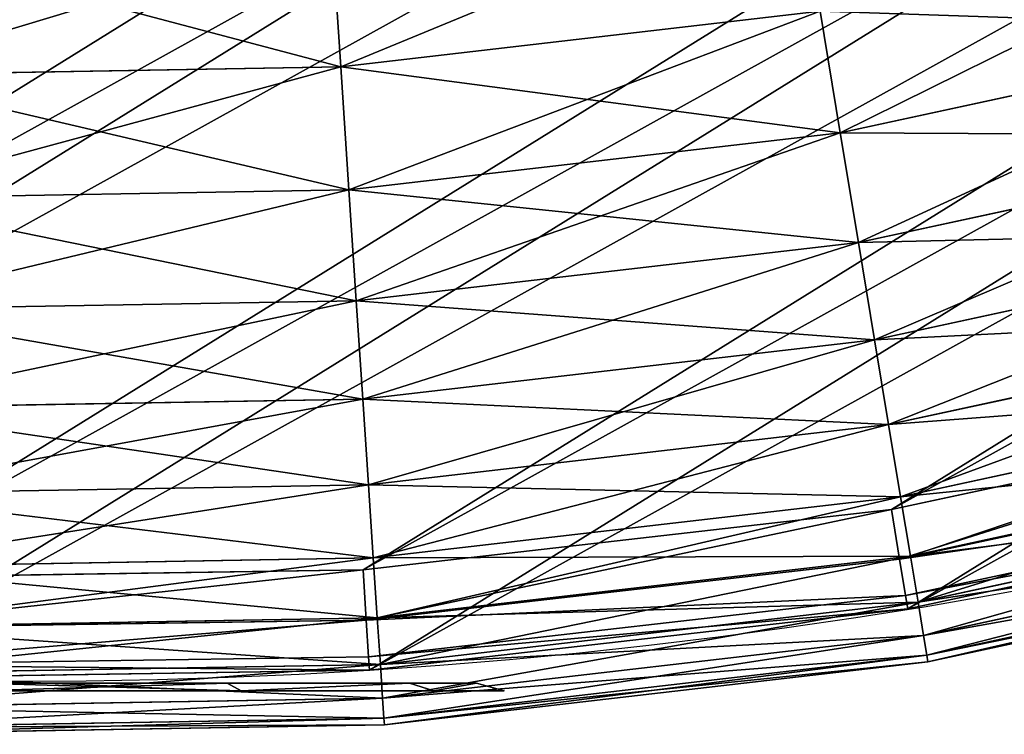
# Model space of a CAD drawing. Extents: x 5 to 635, y -14 to 121.
# Tile 190 of 256: x 410.29 to 419.12, y 3.57 to 9.98. Entities that reach past the tile are written whole.
import ezdxf

# ---------------------------------------------------------------- set-up
doc = ezdxf.new("R2010")
doc.units = 0
doc.layers.get('0').update_dxf_attribs({"color": 13, "linetype": 'CONTINUOUS'})

# ---------------------------------------------------------------- blocks, each defined once
blk = doc.blocks.new('COMPONENT_4')
for p, q in [((52.8138, 7.1908, 24.2346), (52.8939, 5.9824, 26.3699)), ((52.8138, 7.1908, 75.6449), (52.8939, 5.9824, 73.5096)), ((52.8939, 5.9824, 26.3699), (57.1919, 6.4804, 26.3699)), ((52.8939, 5.9824, 73.5096), (57.1919, 6.4804, 73.5096)), ((57.1919, 6.4804, 26.3699), (57.3727, 5.3905, 28.562)), ((57.1919, 6.4804, 73.5096), (57.3727, 5.3905, 71.3175)), ((57.3727, 5.3905, 28.562), (61.7071, 6.3304, 28.562)), ((57.3727, 5.3905, 71.3175), (61.7071, 6.3304, 71.3175)), ((48.5679, 5.908, 26.3699), (52.8939, 5.9824, 26.3699)), ((48.5679, 5.908, 73.5096), (52.8939, 5.9824, 73.5096)), ((52.8939, 5.9824, 26.3699), (52.9671, 4.8801, 28.562)), ((52.8939, 5.9824, 73.5096), (52.9671, 4.8801, 71.3175)), ((52.9671, 4.8801, 28.562), (57.3727, 5.3905, 28.562)), ((52.9671, 4.8801, 71.3175), (57.3727, 5.3905, 71.3175)), ((57.3727, 5.3905, 28.562), (57.5357, 4.4082, 30.8056)), ((57.3727, 5.3905, 71.3175), (57.5357, 4.4082, 69.0739)), ((57.5357, 4.4082, 30.8056), (61.9656, 5.3688, 30.8056)), ((57.5357, 4.4082, 69.0739), (61.9656, 5.3688, 69.0739)), ((48.5327, 4.8039, 28.562), (52.9671, 4.8801, 28.562)), ((48.5327, 4.8039, 71.3175), (52.9671, 4.8801, 71.3175)), ((52.9671, 4.8801, 28.562), (53.033, 3.8865, 30.8056)), ((52.9671, 4.8801, 71.3175), (53.033, 3.8865, 69.0739)), ((57.6805, 3.5359, 33.0953), (62.1952, 4.5148, 33.0953)), ((57.6805, 3.5359, 66.7843), (62.1952, 4.5148, 66.7843)), ((53.033, 3.8865, 30.8056), (57.5357, 4.4082, 30.8056)), ((53.033, 3.8865, 69.0739), (57.5357, 4.4082, 69.0739)), ((57.5357, 4.4082, 30.8056), (57.6805, 3.5359, 33.0953)), ((57.5357, 4.4082, 69.0739), (57.6805, 3.5359, 66.7843)), ((48.5009, 3.8087, 30.8056), (53.033, 3.8865, 30.8056)), ((48.5009, 3.8087, 69.0739), (53.033, 3.8865, 69.0739)), ((53.033, 3.8865, 30.8056), (53.0916, 3.0042, 33.0953)), ((53.033, 3.8865, 69.0739), (53.0916, 3.0042, 66.7843)), ((57.8066, 2.7755, 35.4255), (62.3952, 3.7705, 35.4255)), ((57.8066, 2.7755, 64.454), (62.3952, 3.7705, 64.454)), ((53.0916, 3.0042, 33.0953), (57.6805, 3.5359, 33.0953)), ((53.0916, 3.0042, 66.7843), (57.6805, 3.5359, 66.7843)), ((57.6805, 3.5359, 33.0953), (57.8066, 2.7755, 35.4255)), ((57.6805, 3.5359, 66.7843), (57.8066, 2.7755, 64.454)), ((57.9139, 2.129, 37.7908), (62.5654, 3.1376, 37.7908)), ((57.9139, 2.129, 62.0888), (62.5654, 3.1376, 62.0888)), ((48.4727, 2.9248, 33.0953), (53.0916, 3.0042, 33.0953)), ((48.4727, 2.9248, 66.7843), (53.0916, 3.0042, 66.7843)), ((53.0916, 3.0042, 33.0953), (53.1426, 2.2351, 35.4255)), ((53.0916, 3.0042, 66.7843), (53.1426, 2.2351, 64.454)), ((53.1426, 2.2351, 35.4255), (57.8066, 2.7755, 35.4255)), ((53.1426, 2.2351, 64.454), (57.8066, 2.7755, 64.454)), ((57.8066, 2.7755, 35.4255), (57.9139, 2.129, 37.7908)), ((57.8066, 2.7755, 64.454), (57.9139, 2.129, 62.0888)), ((58.0021, 1.598, 40.1853), (62.7051, 2.6177, 40.1853)), ((58.0021, 1.598, 59.6943), (62.7051, 2.6177, 59.6943)), ((48.4481, 2.1545, 35.4255), (53.1426, 2.2351, 35.4255)), ((48.4481, 2.1545, 64.454), (53.1426, 2.2351, 64.454)), ((53.1426, 2.2351, 35.4255), (53.186, 1.5812, 37.7908)), ((53.1426, 2.2351, 64.454), (53.186, 1.5812, 62.0888)), ((58.0708, 1.1836, 42.6032), (62.8142, 2.2121, 42.6032)), ((58.0708, 1.1836, 57.2763), (62.8142, 2.2121, 57.2763)), ((53.186, 1.5812, 37.7908), (57.9139, 2.129, 37.7908)), ((53.186, 1.5812, 62.0888), (57.9139, 2.129, 62.0888)), ((57.9139, 2.129, 37.7908), (58.0021, 1.598, 40.1853)), ((57.9139, 2.129, 62.0888), (58.0021, 1.598, 59.6943)), ((58.1201, 0.8868, 45.0389), (62.8923, 1.9216, 45.0389)), ((58.1201, 0.8868, 54.8406), (62.8923, 1.9216, 54.8406)), ((58.1496, 0.7085, 47.4864), (62.9392, 1.747, 47.4864)), ((58.1496, 0.7085, 52.3932), (62.9392, 1.747, 52.3932)), ((58.1595, 0.649, 49.9398), (62.9548, 1.6888, 49.9398)), ((53.2217, 1.0441, 40.1853), (58.0021, 1.598, 40.1853)), ((53.2217, 1.0441, 59.6943), (58.0021, 1.598, 59.6943)), ((58.0021, 1.598, 40.1853), (58.0708, 1.1836, 42.6032)), ((58.0021, 1.598, 59.6943), (58.0708, 1.1836, 57.2763)), ((48.4272, 1.4995, 37.7908), (53.186, 1.5812, 37.7908)), ((48.4272, 1.4995, 62.0888), (53.186, 1.5812, 62.0888)), ((53.186, 1.5812, 37.7908), (53.2217, 1.0441, 40.1853)), ((53.186, 1.5812, 62.0888), (53.2217, 1.0441, 59.6943)), ((53.2495, 0.6249, 42.6032), (58.0708, 1.1836, 42.6032)), ((53.2495, 0.6249, 57.2763), (58.0708, 1.1836, 57.2763)), ((58.0708, 1.1836, 42.6032), (58.1201, 0.8868, 45.0389)), ((58.0708, 1.1836, 57.2763), (58.1201, 0.8868, 54.8406)), ((48.41, 0.9614, 40.1853), (53.2217, 1.0441, 40.1853)), ((48.41, 0.9614, 59.6943), (53.2217, 1.0441, 59.6943)), ((53.2217, 1.0441, 40.1853), (53.2495, 0.6249, 42.6032)), ((53.2217, 1.0441, 59.6943), (53.2495, 0.6249, 57.2763)), ((53.2694, 0.3248, 45.0389), (58.1201, 0.8868, 45.0389)), ((53.2694, 0.3248, 54.8406), (58.1201, 0.8868, 54.8406)), ((58.1201, 0.8868, 45.0389), (58.1496, 0.7085, 47.4864)), ((58.1201, 0.8868, 54.8406), (58.1496, 0.7085, 52.3932)), ((53.2814, 0.1444, 47.4864), (58.1496, 0.7085, 47.4864)), ((53.2814, 0.1444, 52.3932), (58.1496, 0.7085, 52.3932)), ((58.1496, 0.7085, 47.4864), (58.1595, 0.649, 49.9398)), ((58.1496, 0.7085, 52.3932), (58.1595, 0.649, 49.9398)), ((48.3966, 0.5416, 42.6032), (53.2495, 0.6249, 42.6032)), ((48.3966, 0.5416, 57.2763), (53.2495, 0.6249, 57.2763)), ((53.2495, 0.6249, 42.6032), (53.2694, 0.3248, 45.0389)), ((53.2495, 0.6249, 57.2763), (53.2694, 0.3248, 54.8406)), ((53.2854, 0.0843, 49.9398), (58.1595, 0.649, 49.9398)), ((48.387, 0.2409, 45.0389), (53.2694, 0.3248, 45.0389)), ((48.387, 0.2409, 54.8406), (53.2694, 0.3248, 54.8406)), ((53.2694, 0.3248, 45.0389), (53.2814, 0.1444, 47.4864)), ((53.2694, 0.3248, 54.8406), (53.2814, 0.1444, 52.3932)), ((48.3812, 0.0603, 47.4864), (53.2814, 0.1444, 47.4864)), ((48.3812, 0.0603, 52.3932), (53.2814, 0.1444, 52.3932)), ((53.2814, 0.1444, 47.4864), (53.2854, 0.0843, 49.9398)), ((53.2814, 0.1444, 52.3932), (53.2854, 0.0843, 49.9398)), ((48.3793, 0, 49.9398), (53.2854, 0.0843, 49.9398))]:
    blk.add_line(p, q)
mesh = blk.add_polyface()
corners = [(57.1919, 6.4804, 26.3699), (52.8138, 7.1908, 24.2346), (56.9936, 7.6751, 24.2346), (52.8939, 5.9824, 26.3699)]
mesh.append_faces([[corners[k] for k in face] for face in [(0, 1, 2), (1, 0, 3)]], dxfattribs={"vtx0": -1})
mesh = blk.add_polyface()
corners = [(56.9936, 7.6751, 75.6449), (52.8939, 5.9824, 73.5096), (57.1919, 6.4804, 73.5096), (52.8138, 7.1908, 75.6449)]
mesh.append_faces([[corners[k] for k in face] for face in [(0, 1, 2), (1, 0, 3)]], dxfattribs={"vtx0": -1})
mesh = blk.add_polyface()
corners = [(61.7071, 6.3304, 28.562), (57.1919, 6.4804, 26.3699), (61.4203, 7.3972, 26.3699), (57.3727, 5.3905, 28.562)]
mesh.append_faces([[corners[k] for k in face] for face in [(0, 1, 2), (1, 0, 3)]], dxfattribs={"vtx0": -1})
mesh = blk.add_polyface()
corners = [(61.4203, 7.3972, 73.5096), (57.3727, 5.3905, 71.3175), (61.7071, 6.3304, 71.3175), (57.1919, 6.4804, 73.5096)]
mesh.append_faces([[corners[k] for k in face] for face in [(0, 1, 2), (1, 0, 3)]], dxfattribs={"vtx0": -1})
mesh = blk.add_polyface()
corners = [(52.8939, 5.9824, 26.3699), (48.6065, 7.1185, 24.2346), (52.8138, 7.1908, 24.2346), (48.5679, 5.908, 26.3699)]
mesh.append_faces([[corners[k] for k in face] for face in [(0, 1, 2), (1, 0, 3)]], dxfattribs={"vtx0": -1})
mesh = blk.add_polyface()
corners = [(52.8138, 7.1908, 75.6449), (48.5679, 5.908, 73.5096), (52.8939, 5.9824, 73.5096), (48.6065, 7.1185, 75.6449)]
mesh.append_faces([[corners[k] for k in face] for face in [(0, 1, 2), (1, 0, 3)]], dxfattribs={"vtx0": -1})
mesh = blk.add_polyface()
corners = [(57.3727, 5.3905, 28.562), (52.8939, 5.9824, 26.3699), (57.1919, 6.4804, 26.3699), (52.9671, 4.8801, 28.562)]
mesh.append_faces([[corners[k] for k in face] for face in [(0, 1, 2), (1, 0, 3)]], dxfattribs={"vtx0": -1})
mesh = blk.add_polyface()
corners = [(57.1919, 6.4804, 73.5096), (52.9671, 4.8801, 71.3175), (57.3727, 5.3905, 71.3175), (52.8939, 5.9824, 73.5096)]
mesh.append_faces([[corners[k] for k in face] for face in [(0, 1, 2), (1, 0, 3)]], dxfattribs={"vtx0": -1})
mesh = blk.add_polyface()
corners = [(61.9656, 5.3688, 30.8056), (57.3727, 5.3905, 28.562), (61.7071, 6.3304, 28.562), (57.5357, 4.4082, 30.8056)]
mesh.append_faces([[corners[k] for k in face] for face in [(0, 1, 2), (1, 0, 3)]], dxfattribs={"vtx0": -1})
mesh = blk.add_polyface()
corners = [(61.7071, 6.3304, 71.3175), (57.5357, 4.4082, 69.0739), (61.9656, 5.3688, 69.0739), (57.3727, 5.3905, 71.3175)]
mesh.append_faces([[corners[k] for k in face] for face in [(0, 1, 2), (1, 0, 3)]], dxfattribs={"vtx0": -1})
mesh = blk.add_polyface()
corners = [(52.9671, 4.8801, 28.562), (48.5679, 5.908, 26.3699), (52.8939, 5.9824, 26.3699), (48.5327, 4.8039, 28.562)]
mesh.append_faces([[corners[k] for k in face] for face in [(0, 1, 2), (1, 0, 3)]], dxfattribs={"vtx0": -1})
mesh = blk.add_polyface()
corners = [(52.8939, 5.9824, 73.5096), (48.5327, 4.8039, 71.3175), (52.9671, 4.8801, 71.3175), (48.5679, 5.908, 73.5096)]
mesh.append_faces([[corners[k] for k in face] for face in [(0, 1, 2), (1, 0, 3)]], dxfattribs={"vtx0": -1})
mesh = blk.add_polyface()
corners = [(57.5357, 4.4082, 30.8056), (52.9671, 4.8801, 28.562), (57.3727, 5.3905, 28.562), (53.033, 3.8865, 30.8056)]
mesh.append_faces([[corners[k] for k in face] for face in [(0, 1, 2), (1, 0, 3)]], dxfattribs={"vtx0": -1})
mesh = blk.add_polyface()
corners = [(57.3727, 5.3905, 71.3175), (53.033, 3.8865, 69.0739), (57.5357, 4.4082, 69.0739), (52.9671, 4.8801, 71.3175)]
mesh.append_faces([[corners[k] for k in face] for face in [(0, 1, 2), (1, 0, 3)]], dxfattribs={"vtx0": -1})
mesh = blk.add_polyface()
corners = [(62.1952, 4.5148, 33.0953), (57.5357, 4.4082, 30.8056), (61.9656, 5.3688, 30.8056), (57.6805, 3.5359, 33.0953)]
mesh.append_faces([[corners[k] for k in face] for face in [(0, 1, 2), (1, 0, 3)]], dxfattribs={"vtx0": -1})
mesh = blk.add_polyface()
corners = [(61.9656, 5.3688, 69.0739), (57.6805, 3.5359, 66.7843), (62.1952, 4.5148, 66.7843), (57.5357, 4.4082, 69.0739)]
mesh.append_faces([[corners[k] for k in face] for face in [(0, 1, 2), (1, 0, 3)]], dxfattribs={"vtx0": -1})
mesh = blk.add_polyface()
corners = [(53.033, 3.8865, 30.8056), (48.5327, 4.8039, 28.562), (52.9671, 4.8801, 28.562), (48.5009, 3.8087, 30.8056)]
mesh.append_faces([[corners[k] for k in face] for face in [(0, 1, 2), (1, 0, 3)]], dxfattribs={"vtx0": -1})
mesh = blk.add_polyface()
corners = [(52.9671, 4.8801, 71.3175), (48.5009, 3.8087, 69.0739), (53.033, 3.8865, 69.0739), (48.5327, 4.8039, 71.3175)]
mesh.append_faces([[corners[k] for k in face] for face in [(0, 1, 2), (1, 0, 3)]], dxfattribs={"vtx0": -1})
mesh = blk.add_polyface()
corners = [(62.3952, 3.7705, 35.4255), (57.6805, 3.5359, 33.0953), (62.1952, 4.5148, 33.0953), (57.8066, 2.7755, 35.4255)]
mesh.append_faces([[corners[k] for k in face] for face in [(0, 1, 2), (1, 0, 3)]], dxfattribs={"vtx0": -1})
mesh = blk.add_polyface()
corners = [(62.1952, 4.5148, 66.7843), (57.8066, 2.7755, 64.454), (62.3952, 3.7705, 64.454), (57.6805, 3.5359, 66.7843)]
mesh.append_faces([[corners[k] for k in face] for face in [(0, 1, 2), (1, 0, 3)]], dxfattribs={"vtx0": -1})
mesh = blk.add_polyface()
corners = [(57.6805, 3.5359, 33.0953), (53.033, 3.8865, 30.8056), (57.5357, 4.4082, 30.8056), (53.0916, 3.0042, 33.0953)]
mesh.append_faces([[corners[k] for k in face] for face in [(0, 1, 2), (1, 0, 3)]], dxfattribs={"vtx0": -1})
mesh = blk.add_polyface()
corners = [(57.5357, 4.4082, 69.0739), (53.0916, 3.0042, 66.7843), (57.6805, 3.5359, 66.7843), (53.033, 3.8865, 69.0739)]
mesh.append_faces([[corners[k] for k in face] for face in [(0, 1, 2), (1, 0, 3)]], dxfattribs={"vtx0": -1})
mesh = blk.add_polyface()
corners = [(53.0916, 3.0042, 33.0953), (48.5009, 3.8087, 30.8056), (53.033, 3.8865, 30.8056), (48.4727, 2.9248, 33.0953)]
mesh.append_faces([[corners[k] for k in face] for face in [(0, 1, 2), (1, 0, 3)]], dxfattribs={"vtx0": -1})
mesh = blk.add_polyface()
corners = [(53.033, 3.8865, 69.0739), (48.4727, 2.9248, 66.7843), (53.0916, 3.0042, 66.7843), (48.5009, 3.8087, 69.0739)]
mesh.append_faces([[corners[k] for k in face] for face in [(0, 1, 2), (1, 0, 3)]], dxfattribs={"vtx0": -1})
mesh = blk.add_polyface()
corners = [(62.5654, 3.1376, 37.7908), (57.8066, 2.7755, 35.4255), (62.3952, 3.7705, 35.4255), (57.9139, 2.129, 37.7908)]
mesh.append_faces([[corners[k] for k in face] for face in [(0, 1, 2), (1, 0, 3)]], dxfattribs={"vtx0": -1})
mesh = blk.add_polyface()
corners = [(62.3952, 3.7705, 64.454), (57.9139, 2.129, 62.0888), (62.5654, 3.1376, 62.0888), (57.8066, 2.7755, 64.454)]
mesh.append_faces([[corners[k] for k in face] for face in [(0, 1, 2), (1, 0, 3)]], dxfattribs={"vtx0": -1})
mesh = blk.add_polyface()
corners = [(57.8066, 2.7755, 35.4255), (53.0916, 3.0042, 33.0953), (57.6805, 3.5359, 33.0953), (53.1426, 2.2351, 35.4255)]
mesh.append_faces([[corners[k] for k in face] for face in [(0, 1, 2), (1, 0, 3)]], dxfattribs={"vtx0": -1})
mesh = blk.add_polyface()
corners = [(57.6805, 3.5359, 66.7843), (53.1426, 2.2351, 64.454), (57.8066, 2.7755, 64.454), (53.0916, 3.0042, 66.7843)]
mesh.append_faces([[corners[k] for k in face] for face in [(0, 1, 2), (1, 0, 3)]], dxfattribs={"vtx0": -1})
mesh = blk.add_polyface()
corners = [(62.7051, 2.6177, 40.1853), (57.9139, 2.129, 37.7908), (62.5654, 3.1376, 37.7908), (58.0021, 1.598, 40.1853)]
mesh.append_faces([[corners[k] for k in face] for face in [(0, 1, 2), (1, 0, 3)]], dxfattribs={"vtx0": -1})
mesh = blk.add_polyface()
corners = [(62.5654, 3.1376, 62.0888), (58.0021, 1.598, 59.6943), (62.7051, 2.6177, 59.6943), (57.9139, 2.129, 62.0888)]
mesh.append_faces([[corners[k] for k in face] for face in [(0, 1, 2), (1, 0, 3)]], dxfattribs={"vtx0": -1})
mesh = blk.add_polyface()
corners = [(53.1426, 2.2351, 35.4255), (48.4727, 2.9248, 33.0953), (53.0916, 3.0042, 33.0953), (48.4481, 2.1545, 35.4255)]
mesh.append_faces([[corners[k] for k in face] for face in [(0, 1, 2), (1, 0, 3)]], dxfattribs={"vtx0": -1})
mesh = blk.add_polyface()
corners = [(53.0916, 3.0042, 66.7843), (48.4481, 2.1545, 64.454), (53.1426, 2.2351, 64.454), (48.4727, 2.9248, 66.7843)]
mesh.append_faces([[corners[k] for k in face] for face in [(0, 1, 2), (1, 0, 3)]], dxfattribs={"vtx0": -1})
mesh = blk.add_polyface()
corners = [(57.9139, 2.129, 37.7908), (53.1426, 2.2351, 35.4255), (57.8066, 2.7755, 35.4255), (53.186, 1.5812, 37.7908)]
mesh.append_faces([[corners[k] for k in face] for face in [(0, 1, 2), (1, 0, 3)]], dxfattribs={"vtx0": -1})
mesh = blk.add_polyface()
corners = [(57.8066, 2.7755, 64.454), (53.186, 1.5812, 62.0888), (57.9139, 2.129, 62.0888), (53.1426, 2.2351, 64.454)]
mesh.append_faces([[corners[k] for k in face] for face in [(0, 1, 2), (1, 0, 3)]], dxfattribs={"vtx0": -1})
mesh = blk.add_polyface()
corners = [(62.8142, 2.2121, 42.6032), (58.0021, 1.598, 40.1853), (62.7051, 2.6177, 40.1853), (58.0708, 1.1836, 42.6032)]
mesh.append_faces([[corners[k] for k in face] for face in [(0, 1, 2), (1, 0, 3)]], dxfattribs={"vtx0": -1})
mesh = blk.add_polyface()
corners = [(62.7051, 2.6177, 59.6943), (58.0708, 1.1836, 57.2763), (62.8142, 2.2121, 57.2763), (58.0021, 1.598, 59.6943)]
mesh.append_faces([[corners[k] for k in face] for face in [(0, 1, 2), (1, 0, 3)]], dxfattribs={"vtx0": -1})
mesh = blk.add_polyface()
corners = [(53.186, 1.5812, 37.7908), (48.4481, 2.1545, 35.4255), (53.1426, 2.2351, 35.4255), (48.4272, 1.4995, 37.7908)]
mesh.append_faces([[corners[k] for k in face] for face in [(0, 1, 2), (1, 0, 3)]], dxfattribs={"vtx0": -1})
mesh = blk.add_polyface()
corners = [(53.1426, 2.2351, 64.454), (48.4272, 1.4995, 62.0888), (53.186, 1.5812, 62.0888), (48.4481, 2.1545, 64.454)]
mesh.append_faces([[corners[k] for k in face] for face in [(0, 1, 2), (1, 0, 3)]], dxfattribs={"vtx0": -1})
mesh = blk.add_polyface()
corners = [(62.8923, 1.9216, 45.0389), (58.0708, 1.1836, 42.6032), (62.8142, 2.2121, 42.6032), (58.1201, 0.8868, 45.0389)]
mesh.append_faces([[corners[k] for k in face] for face in [(0, 1, 2), (1, 0, 3)]], dxfattribs={"vtx0": -1})
mesh = blk.add_polyface()
corners = [(62.8142, 2.2121, 57.2763), (58.1201, 0.8868, 54.8406), (62.8923, 1.9216, 54.8406), (58.0708, 1.1836, 57.2763)]
mesh.append_faces([[corners[k] for k in face] for face in [(0, 1, 2), (1, 0, 3)]], dxfattribs={"vtx0": -1})
mesh = blk.add_polyface()
corners = [(58.0021, 1.598, 40.1853), (53.186, 1.5812, 37.7908), (57.9139, 2.129, 37.7908), (53.2217, 1.0441, 40.1853)]
mesh.append_faces([[corners[k] for k in face] for face in [(0, 1, 2), (1, 0, 3)]], dxfattribs={"vtx0": -1})
mesh = blk.add_polyface()
corners = [(57.9139, 2.129, 62.0888), (53.2217, 1.0441, 59.6943), (58.0021, 1.598, 59.6943), (53.186, 1.5812, 62.0888)]
mesh.append_faces([[corners[k] for k in face] for face in [(0, 1, 2), (1, 0, 3)]], dxfattribs={"vtx0": -1})
mesh = blk.add_polyface()
corners = [(62.9392, 1.747, 47.4864), (58.1201, 0.8868, 45.0389), (62.8923, 1.9216, 45.0389), (58.1496, 0.7085, 47.4864)]
mesh.append_faces([[corners[k] for k in face] for face in [(0, 1, 2), (1, 0, 3)]], dxfattribs={"vtx0": -1})
mesh = blk.add_polyface()
corners = [(62.8923, 1.9216, 54.8406), (58.1496, 0.7085, 52.3932), (62.9392, 1.747, 52.3932), (58.1201, 0.8868, 54.8406)]
mesh.append_faces([[corners[k] for k in face] for face in [(0, 1, 2), (1, 0, 3)]], dxfattribs={"vtx0": -1})
mesh = blk.add_polyface()
corners = [(62.9548, 1.6888, 49.9398), (58.1496, 0.7085, 47.4864), (62.9392, 1.747, 47.4864), (58.1595, 0.649, 49.9398)]
mesh.append_faces([[corners[k] for k in face] for face in [(0, 1, 2), (1, 0, 3)]], dxfattribs={"vtx0": -1})
mesh = blk.add_polyface()
corners = [(62.9392, 1.747, 52.3932), (58.1595, 0.649, 49.9398), (62.9548, 1.6888, 49.9398), (58.1496, 0.7085, 52.3932)]
mesh.append_faces([[corners[k] for k in face] for face in [(0, 1, 2), (1, 0, 3)]], dxfattribs={"vtx0": -1})
mesh = blk.add_polyface()
corners = [(58.0708, 1.1836, 42.6032), (53.2217, 1.0441, 40.1853), (58.0021, 1.598, 40.1853), (53.2495, 0.6249, 42.6032)]
mesh.append_faces([[corners[k] for k in face] for face in [(0, 1, 2), (1, 0, 3)]], dxfattribs={"vtx0": -1})
mesh = blk.add_polyface()
corners = [(58.0021, 1.598, 59.6943), (53.2495, 0.6249, 57.2763), (58.0708, 1.1836, 57.2763), (53.2217, 1.0441, 59.6943)]
mesh.append_faces([[corners[k] for k in face] for face in [(0, 1, 2), (1, 0, 3)]], dxfattribs={"vtx0": -1})
mesh = blk.add_polyface()
corners = [(53.2217, 1.0441, 40.1853), (48.4272, 1.4995, 37.7908), (53.186, 1.5812, 37.7908), (48.41, 0.9614, 40.1853)]
mesh.append_faces([[corners[k] for k in face] for face in [(0, 1, 2), (1, 0, 3)]], dxfattribs={"vtx0": -1})
mesh = blk.add_polyface()
corners = [(53.186, 1.5812, 62.0888), (48.41, 0.9614, 59.6943), (53.2217, 1.0441, 59.6943), (48.4272, 1.4995, 62.0888)]
mesh.append_faces([[corners[k] for k in face] for face in [(0, 1, 2), (1, 0, 3)]], dxfattribs={"vtx0": -1})
mesh = blk.add_polyface()
corners = [(58.1201, 0.8868, 45.0389), (53.2495, 0.6249, 42.6032), (58.0708, 1.1836, 42.6032), (53.2694, 0.3248, 45.0389)]
mesh.append_faces([[corners[k] for k in face] for face in [(0, 1, 2), (1, 0, 3)]], dxfattribs={"vtx0": -1})
mesh = blk.add_polyface()
corners = [(58.0708, 1.1836, 57.2763), (53.2694, 0.3248, 54.8406), (58.1201, 0.8868, 54.8406), (53.2495, 0.6249, 57.2763)]
mesh.append_faces([[corners[k] for k in face] for face in [(0, 1, 2), (1, 0, 3)]], dxfattribs={"vtx0": -1})
mesh = blk.add_polyface()
corners = [(53.2495, 0.6249, 42.6032), (48.41, 0.9614, 40.1853), (53.2217, 1.0441, 40.1853), (48.3966, 0.5416, 42.6032)]
mesh.append_faces([[corners[k] for k in face] for face in [(0, 1, 2), (1, 0, 3)]], dxfattribs={"vtx0": -1})
mesh = blk.add_polyface()
corners = [(53.2217, 1.0441, 59.6943), (48.3966, 0.5416, 57.2763), (53.2495, 0.6249, 57.2763), (48.41, 0.9614, 59.6943)]
mesh.append_faces([[corners[k] for k in face] for face in [(0, 1, 2), (1, 0, 3)]], dxfattribs={"vtx0": -1})
mesh = blk.add_polyface()
corners = [(58.1496, 0.7085, 47.4864), (53.2694, 0.3248, 45.0389), (58.1201, 0.8868, 45.0389), (53.2814, 0.1444, 47.4864)]
mesh.append_faces([[corners[k] for k in face] for face in [(0, 1, 2), (1, 0, 3)]], dxfattribs={"vtx0": -1})
mesh = blk.add_polyface()
corners = [(58.1201, 0.8868, 54.8406), (53.2814, 0.1444, 52.3932), (58.1496, 0.7085, 52.3932), (53.2694, 0.3248, 54.8406)]
mesh.append_faces([[corners[k] for k in face] for face in [(0, 1, 2), (1, 0, 3)]], dxfattribs={"vtx0": -1})
mesh = blk.add_polyface()
corners = [(58.1595, 0.649, 49.9398), (53.2814, 0.1444, 47.4864), (58.1496, 0.7085, 47.4864), (53.2854, 0.0843, 49.9398)]
mesh.append_faces([[corners[k] for k in face] for face in [(0, 1, 2), (1, 0, 3)]], dxfattribs={"vtx0": -1})
mesh = blk.add_polyface()
corners = [(58.1496, 0.7085, 52.3932), (53.2854, 0.0843, 49.9398), (58.1595, 0.649, 49.9398), (53.2814, 0.1444, 52.3932)]
mesh.append_faces([[corners[k] for k in face] for face in [(0, 1, 2), (1, 0, 3)]], dxfattribs={"vtx0": -1})
mesh = blk.add_polyface()
corners = [(53.2694, 0.3248, 45.0389), (48.3966, 0.5416, 42.6032), (53.2495, 0.6249, 42.6032), (48.387, 0.2409, 45.0389)]
mesh.append_faces([[corners[k] for k in face] for face in [(0, 1, 2), (1, 0, 3)]], dxfattribs={"vtx0": -1})
mesh = blk.add_polyface()
corners = [(53.2495, 0.6249, 57.2763), (48.387, 0.2409, 54.8406), (53.2694, 0.3248, 54.8406), (48.3966, 0.5416, 57.2763)]
mesh.append_faces([[corners[k] for k in face] for face in [(0, 1, 2), (1, 0, 3)]], dxfattribs={"vtx0": -1})
mesh = blk.add_polyface()
corners = [(53.2814, 0.1444, 47.4864), (48.387, 0.2409, 45.0389), (53.2694, 0.3248, 45.0389), (48.3812, 0.0603, 47.4864)]
mesh.append_faces([[corners[k] for k in face] for face in [(0, 1, 2), (1, 0, 3)]], dxfattribs={"vtx0": -1})
mesh = blk.add_polyface()
corners = [(53.2694, 0.3248, 54.8406), (48.3812, 0.0603, 52.3932), (53.2814, 0.1444, 52.3932), (48.387, 0.2409, 54.8406)]
mesh.append_faces([[corners[k] for k in face] for face in [(0, 1, 2), (1, 0, 3)]], dxfattribs={"vtx0": -1})
mesh = blk.add_polyface()
corners = [(53.2854, 0.0843, 49.9398), (48.3812, 0.0603, 47.4864), (53.2814, 0.1444, 47.4864), (48.3793, 0, 49.9398)]
mesh.append_faces([[corners[k] for k in face] for face in [(0, 1, 2), (1, 0, 3)]], dxfattribs={"vtx0": -1})
mesh = blk.add_polyface()
corners = [(53.2814, 0.1444, 52.3932), (48.3793, 0, 49.9398), (53.2854, 0.0843, 49.9398), (48.3812, 0.0603, 52.3932)]
mesh.append_faces([[corners[k] for k in face] for face in [(0, 1, 2), (1, 0, 3)]], dxfattribs={"vtx0": -1})
blk = doc.blocks.new('COMPONENT_5')
blk.add_blockref('COMPONENT_4', (0, 0))
blk = doc.blocks.new('COMPONENT_6')
for p, q in [((5, 9.4675), (7.2337, 8.869)), ((7.3585, 9.085, 0.067), (7.2337, 8.869)), ((7.2337, 8.869), (8.869, 7.2337)), ((8.869, 7.2337), (9.085, 7.3585, 0.067)), ((8.869, 7.2337), (9.4675, 5)), ((9.4675, 5), (8.869, 2.7663)), ((9.4675, 5), (9.717, 5, 0.067)), ((8.869, 2.7663), (7.2337, 1.131)), ((8.869, 2.7663), (9.085, 2.6415, 0.067)), ((7.2337, 1.131), (5, 0.5325)), ((7.2337, 1.131), (7.3585, 0.915, 0.067))]:
    blk.add_line(p, q)
mesh = blk.add_polyface()
corners = [(7.3585, 9.085, 0.067), (5, 9.4675), (5, 9.717, 0.067), (7.2337, 8.869)]
mesh.append_faces([[corners[k] for k in face] for face in [(0, 1, 2), (1, 0, 3)]], dxfattribs={"vtx0": -1})
mesh = blk.add_polyface()
corners = [(1.131, 7.2337), (1.131, 2.7663), (0.5325, 5), (2.7663, 1.131), (2.7663, 8.869), (5, 9.4675), (5, 0.5325), (7.2337, 1.131), (7.2337, 8.869), (8.869, 7.2337), (8.869, 2.7663), (9.4675, 5)]
mesh.append_faces([[corners[k] for k in face] for face in [(0, 1, 2), (10, 9, 11)]], dxfattribs={"vtx0": -1})
mesh.append_faces([[corners[k] for k in face] for face in [(1, 0, 3), (3, 5, 6), (6, 5, 7), (7, 9, 10)]], dxfattribs={"vtx0": -1, "vtx1": -1})
mesh.append_faces([[corners[k] for k in face] for face in [(3, 0, 4), (3, 4, 5), (7, 5, 8), (7, 8, 9)]], dxfattribs={"vtx0": -1, "vtx2": -1})
mesh = blk.add_polyface()
corners = [(7.3585, 9.085, 0.067), (8.869, 7.2337), (7.2337, 8.869), (9.085, 7.3585, 0.067)]
mesh.append_faces([[corners[k] for k in face] for face in [(0, 1, 2), (1, 0, 3)]], dxfattribs={"vtx0": -1})
mesh = blk.add_polyface()
corners = [(9.085, 7.3585, 0.067), (9.4675, 5), (8.869, 7.2337), (9.717, 5, 0.067)]
mesh.append_faces([[corners[k] for k in face] for face in [(0, 1, 2), (1, 0, 3)]], dxfattribs={"vtx0": -1})
mesh = blk.add_polyface()
corners = [(9.4675, 5), (9.085, 2.6415, 0.067), (8.869, 2.7663), (9.717, 5, 0.067)]
mesh.append_faces([[corners[k] for k in face] for face in [(0, 1, 2), (1, 0, 3)]], dxfattribs={"vtx0": -1})
mesh = blk.add_polyface()
corners = [(8.869, 2.7663), (7.3585, 0.915, 0.067), (7.2337, 1.131), (9.085, 2.6415, 0.067)]
mesh.append_faces([[corners[k] for k in face] for face in [(0, 1, 2), (1, 0, 3)]], dxfattribs={"vtx0": -1})
mesh = blk.add_polyface()
corners = [(7.2337, 1.131), (5, 0.283, 0.067), (5, 0.5325), (7.3585, 0.915, 0.067)]
mesh.append_faces([[corners[k] for k in face] for face in [(0, 1, 2), (1, 0, 3)]], dxfattribs={"vtx0": -1})
blk = doc.blocks.new('GROUP_1')
for p, q in [((10.6033, 76.9183, 19), (12.968, 81.1616, 19)), ((10.7115, 76.8648, 19.5), (13.0704, 81.0977, 19.5)), ((11.0071, 76.7186, 19.866), (13.3503, 80.9232, 19.866)), ((13.7326, 80.6848, 20), (11.411, 76.5188, 20)), ((8.6659, 72.4637, 19), (10.6033, 76.9183, 19)), ((10.6033, 76.9183, -5), (10.6033, 76.9183, 19)), ((10.7115, 76.8648, 19.5), (10.6033, 76.9183, 19)), ((8.7788, 72.421, 19.5), (10.7115, 76.8648, 19.5)), ((11.0071, 76.7186, 19.866), (10.7115, 76.8648, 19.5)), ((9.0874, 72.3045, 19.866), (11.0071, 76.7186, 19.866)), ((11.411, 76.5188, 20), (11.0071, 76.7186, 19.866)), ((11.411, 76.5188, 20), (9.5089, 72.1453, 20)), ((7.1745, 67.8406, 19), (8.6659, 72.4637, 19)), ((7.291, 67.8092, 19.5), (8.7788, 72.421, 19.5)), ((8.6659, 72.4637, -5), (8.6659, 72.4637, 19)), ((8.7788, 72.421, 19.5), (8.6659, 72.4637, 19)), ((9.0874, 72.3045, 19.866), (8.7788, 72.421, 19.5)), ((7.6095, 67.7235, 19.866), (9.0874, 72.3045, 19.866)), ((9.5089, 72.1453, 20), (9.0874, 72.3045, 19.866)), ((9.5089, 72.1453, 20), (8.0446, 67.6064, 20))]:
    blk.add_line(p, q)
blk.add_circle((54.9726, 54.9726, -5), 49.5)
at = {"extrusion": (-0.866025, 0.5, -4.996e-16), "rotation": 359.9999999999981}
blk.add_blockref('COMPONENT_6', (-80.4241, 2.5, 29.3936), dxfattribs=at)
mesh = blk.add_polyface()
corners = [(5.5825, 58.2684, -5), (5.8885, 48.5695, -5), (5.4973, 53.4114, -5), (6.1433, 63.0936, -5), (6.7525, 43.7893, -5), (7.1745, 67.8406, -5), (8.0809, 39.1167, -5), (8.6659, 72.4637, -5), (9.8608, 34.5969, -5), (10.6033, 76.9183, -5), (12.0752, 30.2732, -5), (12.968, 81.1616, -5), (14.7027, 26.1875, -5), (15.7372, 85.1527, -5), (17.7181, 22.379, -5), (18.8843, 88.8531, -5), (21.0922, 18.8843, -5), (22.379, 92.2272, -5), (24.7926, 15.7372, -5), (26.1875, 95.2425, -5), (28.7837, 12.968, -5), (30.2732, 97.8701, -5), (33.027, 10.6033, -5), (34.5969, 100.0845, -5), (37.4816, 8.6659, -5), (39.1167, 101.8644, -5), (42.1047, 7.1745, -5), (43.7893, 103.1928, -5), (46.8517, 6.1433, -5), (48.5695, 104.0567, -5), (51.6769, 5.5825, -5), (53.4114, 104.448, -5), (56.5338, 5.4973, -5), (58.2684, 104.3628, -5), (61.3758, 5.8885, -5), (63.0936, 103.8019, -5), (66.156, 6.7525, -5), (67.8406, 102.7708, -5), (70.8286, 8.0809, -5), (72.4637, 101.2794, -5), (75.3484, 9.8608, -5), (76.9183, 99.342, -5), (79.672, 12.0752, -5), (81.1616, 96.9773, -5), (83.7578, 14.7027, -5), (85.1527, 94.208, -5), (87.5663, 17.7181, -5), (88.8531, 91.061, -5), (91.061, 21.0922, -5), (92.2272, 87.5663, -5), (94.208, 24.7926, -5), (95.2425, 83.7578, -5), (96.9773, 28.7837, -5), (97.8701, 79.672, -5), (99.342, 33.027, -5), (100.0845, 75.3484, -5), (101.2794, 37.4816, -5), (101.8644, 70.8286, -5), (102.7708, 42.1047, -5), (103.1928, 66.156, -5), (103.8019, 46.8517, -5), (104.0567, 61.3758, -5), (104.3628, 51.6769, -5), (104.448, 56.5338, -5)]
mesh.append_faces([[corners[k] for k in face] for face in [(0, 1, 2), (62, 61, 63)]], dxfattribs={"vtx0": -1})
mesh.append_faces([[corners[k] for k in face] for face in [(1, 3, 4), (4, 5, 6), (6, 7, 8), (8, 9, 10), (10, 11, 12), (12, 13, 14), (14, 15, 16), (16, 17, 18), (18, 19, 20), (20, 21, 22), (22, 23, 24), (24, 25, 26), (26, 27, 28), (28, 29, 30), (30, 31, 32), (32, 33, 34), (34, 35, 36), (36, 37, 38), (38, 39, 40), (40, 41, 42), (42, 43, 44), (44, 45, 46), (46, 47, 48), (48, 49, 50), (50, 51, 52), (52, 53, 54), (54, 55, 56), (56, 57, 58), (58, 59, 60), (60, 61, 62)]], dxfattribs={"vtx0": -1, "vtx1": -1})
mesh.append_faces([[corners[k] for k in face] for face in [(1, 0, 3), (4, 3, 5), (6, 5, 7), (8, 7, 9), (10, 9, 11), (12, 11, 13), (14, 13, 15), (16, 15, 17), (18, 17, 19), (20, 19, 21), (22, 21, 23), (24, 23, 25), (26, 25, 27), (28, 27, 29), (30, 29, 31), (32, 31, 33), (34, 33, 35), (36, 35, 37), (38, 37, 39), (40, 39, 41), (42, 41, 43), (44, 43, 45), (46, 45, 47), (48, 47, 49), (50, 49, 51), (52, 51, 53), (54, 53, 55), (56, 55, 57), (58, 57, 59), (60, 59, 61)]], dxfattribs={"vtx0": -1, "vtx2": -1})
mesh = blk.add_polyface()
corners = [(6.782, 48.6861, 20), (6.4816, 58.2084, 20), (6.3979, 53.4398, 20), (7.0322, 62.9458, 20), (7.6303, 43.9928, 20), (8.0446, 67.6064, 20), (8.9345, 39.4053, 20), (9.5089, 72.1453, 20), (10.682, 34.9678, 20), (11.411, 76.5188, 20), (12.8561, 30.7229, 20), (13.7326, 80.6848, 20), (15.4358, 26.7115, 20), (16.4515, 84.6033, 20), (18.3963, 22.9723, 20), (19.5413, 88.2363, 20), (21.709, 19.5413, 20), (22.9723, 91.549, 20), (25.342, 16.4515, 20), (26.7115, 94.5095, 20), (29.2604, 13.7326, 20), (30.7229, 97.0892, 20), (33.4265, 11.411, 20), (34.9678, 99.2633, 20), (37.8, 9.5089, 20), (39.4053, 101.0108, 20), (42.3389, 8.0446, 20), (43.9928, 102.315, 20), (46.9995, 7.0322, 20), (48.6861, 103.1632, 20), (51.7369, 6.4816, 20), (53.4398, 103.5474, 20), (56.5054, 6.3979, 20), (58.2084, 103.4637, 20), (61.2592, 6.782, 20), (62.9458, 102.9131, 20), (65.9524, 7.6303, 20), (67.6064, 101.9007, 20), (70.5399, 8.9345, 20), (72.1453, 100.4364, 20), (74.9775, 10.682, 20), (76.5188, 98.5343, 20), (79.2224, 12.8561, 20), (80.6848, 96.2126, 20), (83.2338, 15.4358, 20), (84.6033, 93.4938, 20), (86.973, 18.3963, 20), (88.2363, 90.404, 20), (90.404, 21.709, 20), (91.549, 86.973, 20), (93.4938, 25.342, 20), (94.5095, 83.2338, 20), (96.2126, 29.2604, 20), (97.0892, 79.2224, 20), (98.5343, 33.4265, 20), (99.2633, 74.9775, 20), (100.4364, 37.8, 20), (101.0108, 70.5399, 20), (101.9007, 42.3389, 20), (102.315, 65.9524, 20), (102.9131, 46.9995, 20), (103.1632, 61.2592, 20), (103.4637, 51.7369, 20), (103.5474, 56.5054, 20)]
mesh.append_faces([[corners[k] for k in face] for face in [(0, 1, 2), (61, 62, 63)]], dxfattribs={"vtx0": -1})
mesh.append_faces([[corners[k] for k in face] for face in [(1, 0, 3), (3, 4, 5), (5, 6, 7), (7, 8, 9), (9, 10, 11), (11, 12, 13), (13, 14, 15), (15, 16, 17), (17, 18, 19), (19, 20, 21), (21, 22, 23), (23, 24, 25), (25, 26, 27), (27, 28, 29), (29, 30, 31), (31, 32, 33), (33, 34, 35), (35, 36, 37), (37, 38, 39), (39, 40, 41), (41, 42, 43), (43, 44, 45), (45, 46, 47), (47, 48, 49), (49, 50, 51), (51, 52, 53), (53, 54, 55), (55, 56, 57), (57, 58, 59), (59, 60, 61)]], dxfattribs={"vtx0": -1, "vtx1": -1})
mesh.append_faces([[corners[k] for k in face] for face in [(3, 0, 4), (5, 4, 6), (7, 6, 8), (9, 8, 10), (11, 10, 12), (13, 12, 14), (15, 14, 16), (17, 16, 18), (19, 18, 20), (21, 20, 22), (23, 22, 24), (25, 24, 26), (27, 26, 28), (29, 28, 30), (31, 30, 32), (33, 32, 34), (35, 34, 36), (37, 36, 38), (39, 38, 40), (41, 40, 42), (43, 42, 44), (45, 44, 46), (47, 46, 48), (49, 48, 50), (51, 50, 52), (53, 52, 54), (55, 54, 56), (57, 56, 58), (59, 58, 60), (61, 60, 62)]], dxfattribs={"vtx0": -1, "vtx2": -1})
mesh = blk.add_polyface()
corners = [(12.968, 81.1616, 19), (10.6033, 76.9183, -5), (10.6033, 76.9183, 19), (12.968, 81.1616, -5)]
mesh.append_faces([[corners[k] for k in face] for face in [(0, 1, 2), (1, 0, 3)]], dxfattribs={"vtx0": -1})
mesh = blk.add_polyface()
corners = [(13.0704, 81.0977, 19.5), (10.6033, 76.9183, 19), (10.7115, 76.8648, 19.5), (12.968, 81.1616, 19)]
mesh.append_faces([[corners[k] for k in face] for face in [(0, 1, 2), (1, 0, 3)]], dxfattribs={"vtx0": -1})
mesh = blk.add_polyface()
corners = [(11.0071, 76.7186, 19.866), (13.0704, 81.0977, 19.5), (10.7115, 76.8648, 19.5), (13.3503, 80.9232, 19.866)]
mesh.append_faces([[corners[k] for k in face] for face in [(0, 1, 2), (1, 0, 3)]], dxfattribs={"vtx0": -1})
mesh = blk.add_polyface()
corners = [(11.411, 76.5188, 20), (13.3503, 80.9232, 19.866), (11.0071, 76.7186, 19.866), (13.7326, 80.6848, 20)]
mesh.append_faces([[corners[k] for k in face] for face in [(0, 1, 2), (1, 0, 3)]], dxfattribs={"vtx0": -1})
mesh = blk.add_polyface()
corners = [(8.6659, 72.4637, 19), (10.6033, 76.9183, -5), (8.6659, 72.4637, -5), (10.6033, 76.9183, 19)]
mesh.append_faces([[corners[k] for k in face] for face in [(0, 1, 2), (1, 0, 3)]], dxfattribs={"vtx0": -1})
mesh = blk.add_polyface()
corners = [(10.7115, 76.8648, 19.5), (8.6659, 72.4637, 19), (8.7788, 72.421, 19.5), (10.6033, 76.9183, 19)]
mesh.append_faces([[corners[k] for k in face] for face in [(0, 1, 2), (1, 0, 3)]], dxfattribs={"vtx0": -1})
mesh = blk.add_polyface()
corners = [(11.0071, 76.7186, 19.866), (8.7788, 72.421, 19.5), (9.0874, 72.3045, 19.866), (10.7115, 76.8648, 19.5)]
mesh.append_faces([[corners[k] for k in face] for face in [(0, 1, 2), (1, 0, 3)]], dxfattribs={"vtx0": -1})
mesh = blk.add_polyface()
corners = [(9.5089, 72.1453, 20), (11.0071, 76.7186, 19.866), (9.0874, 72.3045, 19.866), (11.411, 76.5188, 20)]
mesh.append_faces([[corners[k] for k in face] for face in [(0, 1, 2), (1, 0, 3)]], dxfattribs={"vtx0": -1})
mesh = blk.add_polyface()
corners = [(7.1745, 67.8406, 19), (8.6659, 72.4637, -5), (7.1745, 67.8406, -5), (8.6659, 72.4637, 19)]
mesh.append_faces([[corners[k] for k in face] for face in [(0, 1, 2), (1, 0, 3)]], dxfattribs={"vtx0": -1})
mesh = blk.add_polyface()
corners = [(8.7788, 72.421, 19.5), (7.1745, 67.8406, 19), (7.291, 67.8092, 19.5), (8.6659, 72.4637, 19)]
mesh.append_faces([[corners[k] for k in face] for face in [(0, 1, 2), (1, 0, 3)]], dxfattribs={"vtx0": -1})
mesh = blk.add_polyface()
corners = [(9.0874, 72.3045, 19.866), (7.291, 67.8092, 19.5), (7.6095, 67.7235, 19.866), (8.7788, 72.421, 19.5)]
mesh.append_faces([[corners[k] for k in face] for face in [(0, 1, 2), (1, 0, 3)]], dxfattribs={"vtx0": -1})
mesh = blk.add_polyface()
corners = [(8.0446, 67.6064, 20), (9.0874, 72.3045, 19.866), (7.6095, 67.7235, 19.866), (9.5089, 72.1453, 20)]
mesh.append_faces([[corners[k] for k in face] for face in [(0, 1, 2), (1, 0, 3)]], dxfattribs={"vtx0": -1})
blk = doc.blocks.new('GROUP_3')
at = {"zscale": -1, "rotation": 120}
blk.add_blockref('GROUP_1', (480.0667, 31.3936, 138.694), dxfattribs=at)
blk.add_blockref('COMPONENT_5', (355, 1.5424))

msp = doc.modelspace()

# ---------------------------------------------------------------- block references
msp.add_blockref('GROUP_3', (5.2781, 2.0307, 2.9076))

doc.saveas('drawing.dxf')
